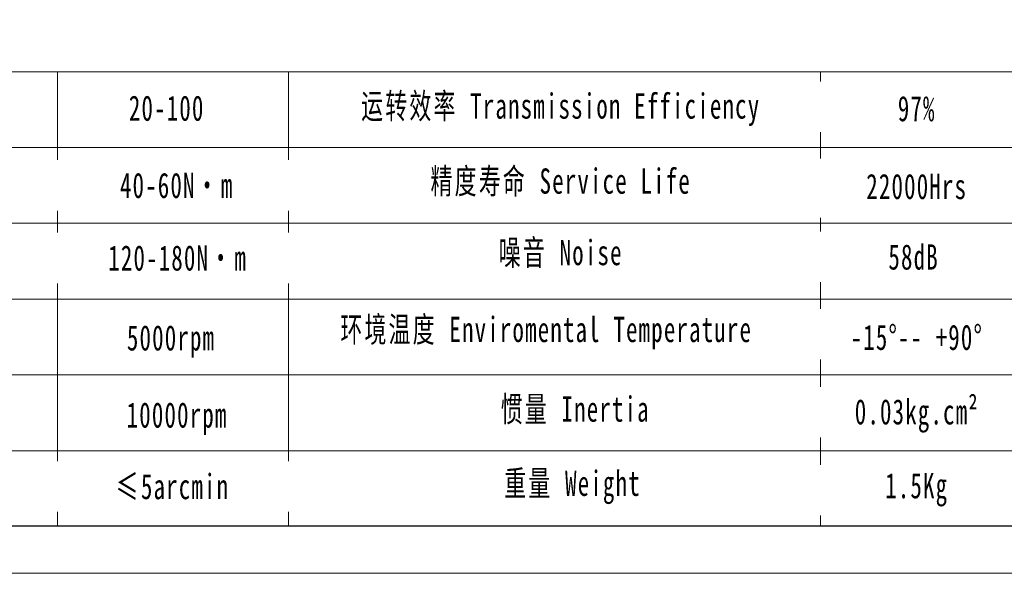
# Model space of a CAD drawing. Header units: millimetres. Extents: x 23 to 424, y 16 to 299.
# Tile 2 of 6: x 138 to 237, y 16 to 72. Entities that reach past the tile are written whole.
import ezdxf

# ---------------------------------------------------------------- set-up
doc = ezdxf.new("R2010")
doc.units = ezdxf.units.MM
doc.header["$LTSCALE"] = 8
doc.layers.get('0').update_dxf_attribs({"lineweight": 18})
doc.layers.add('SLD-0', color=7, linetype='Continuous', lineweight=18)
doc.layers.add('图框_外框线', color=7, linetype='Continuous', lineweight=18)
doc.styles.add('标准', font='txt', dxfattribs={"width": 0.667})

msp = doc.modelspace()

# ---------------------------------------------------------------- linework, layer by layer
msp.add_line((141.543, 66.274), (141.543, 20.494))
at = {"layer": 'SLD-0'}
for p, q in [((164.825, 66.274), (164.825, 20.507)), ((218.409, 66.274), (218.409, 20.502))]:
    msp.add_line(p, q, dxfattribs=at)
at = {"layer": '图框_外框线'}
for p, q in [((58.688, 66.274), (419.043, 66.274)), ((93.221, 58.637), (295.749, 58.637)), ((58.688, 51), (419.043, 51)), ((93.221, 43.363), (419.043, 43.363)), ((93.221, 35.725), (419.043, 35.725)), ((93.221, 28.088), (419.043, 28.088))]:
    msp.add_line(p, q, dxfattribs=at)
at = {"layer": '图框_外框线', "color": 3}
msp.add_lwpolyline([(23.31, 15.734), (423.811, 15.734), (423.811, 298.946), (23.31, 298.946)], close=True, dxfattribs=at)
at = {"layer": '图框_外框线', "color": 3, "lineweight": 25}
msp.add_lwpolyline([(47.149, 20.502), (419.043, 20.502), (419.043, 294.178), (47.149, 294.178)], close=True, dxfattribs=at)

# ---------------------------------------------------------------- texts
at = {"layer": 'SLD-0', "color": 1, "attachment_point": 2, "line_spacing_factor": 1.15057, "style": '标准'}
for s, insert, char_height, width in [('\\T1.1;运转效率 Transmission Efficiency', (192.245, 64.095), 2.54568, 43.26013), ('\\T1.1;\\pxqc;20-100', (152.555, 63.88), 2.54568, 10.8237), ('\\T1.1;97%', (228.101, 63.835), 2.5457, 32.55589), ('\\T1.1;精度寿命 Service Life', (192.245, 56.53), 2.54568, 33.95613), ('\\T1.1;22000Hrs', (228.101, 55.989), 2.54568, 32.55589), ('\\T1.1;噪音 Noise', (192.245, 49.329), 2.54568, 22.46295), ('\\T1.1;58dB', (227.788, 48.884), 2.5457, 16.79849), ('{\\T1.1;环境温度 Enviromental Temperature}', (190.786, 41.581), 2.54568, 121.66021), ('\\T1.1;5000rpm', (152.995, 40.733), 2.54568, 17.54076), ('\\T1.1;-15%%D-- +90%%D', (228.101, 40.788), 2.54568, 21.83754), ('\\T1.1;惯量 Inertia', (193.704, 33.559), 2.54568, 22.99831), ('{\\T1.1;0.03kg.cm²}', (228.101, 33.282), 2.54568, 17.21755), ('\\T1.1;10000rpm', (153.603, 32.96), 2.54568, 55.66333), ('\\T1.1;重量 Weight', (193.431, 26.085), 2.54568, 19.7947), ('\\T1.1;1.5Kg', (228.101, 25.838), 2.54568, 17.03277)]:
    msp.add_mtext(s, dxfattribs=dict(at, insert=insert, char_height=char_height, width=width))

# ---------------------------------------------------------------- next in the draw order: texts
at = {"layer": 'SLD-0', "color": 1, "char_height": 2.54568, "width": 121.66021, "attachment_point": 2, "style": '标准', "bg_fill": 2}
for s, insert in [('{\\f宋体|b0|i0|c134|p2;\\W0.65;扭转刚性 \\fArial|b0|i0|c0|p34;Torsional Rigidity}', (254.32, 64.012)), ('{\\fSimSun|b0|i0|c134|p2;\\T1.1;设计 \\fArial|b0|i0|c0|p34;Design\\fSimSun|b0|i0|c134|p2;：}', (250.787, 41.103)), ('{\\fSimSun|b0|i0|c134|p2;\\T1.1;复核 \\fArial|b0|i0|c0|p34;Recheck\\fSimSun|b0|i0|c134|p2;：}', (251.635, 33.243))]:
    msp.add_mtext(s, dxfattribs=dict(at, insert=insert))
at = {"layer": 'SLD-0', "color": 1, "char_height": 2.54568, "width": 121.66021, "attachment_point": 2, "line_spacing_factor": 1.15057, "style": '标准', "bg_fill": 2}
for s, insert in [('\\T1.1;40-60N·m', (153.565, 56.097)), ('\\T1.1;120-180N·m', (153.655, 48.785)), ('\\T1.1;≤5arcmin ', (153.138, 25.754))]:
    msp.add_mtext(s, dxfattribs=dict(at, insert=insert))

# ---------------------------------------------------------------- next in the draw order: texts
at = {"layer": 'SLD-0', "color": 1, "char_height": 2.54568, "width": 121.66021, "attachment_point": 2, "style": '标准', "bg_fill": 2}
for s, insert in [('\\A1;最大弯曲力矩M{\\H0.7x;\\S^ 2KB;}{\\H0.7x;\\S3^ ;}', (254.699, 56.241)), ('{\\f宋体|b0|i0|c134|p2;容许轴向力Max Axial Force}', (253.543, 48.89)), ('{\\fSimSun|b0|i0|c134|p2;\\T1.1;刘建勇 }', (282.936, 40.579)), ('{\\T1.1;日期 Date：}', (249.277, 25.379))]:
    msp.add_mtext(s, dxfattribs=dict(at, insert=insert))

# ---------------------------------------------------------------- next in the draw order: texts
for s, insert in [('{\\fSimSun|b1|i0|c134|p2;125 N.m}', (283.398, 55.659)), ('{\\fSimSun|b1|i0|c134|p2;1050 N}', (282.413, 47.833))]:
    msp.add_mtext(s, dxfattribs=dict(at, insert=insert))

doc.saveas('drawing.dxf')
